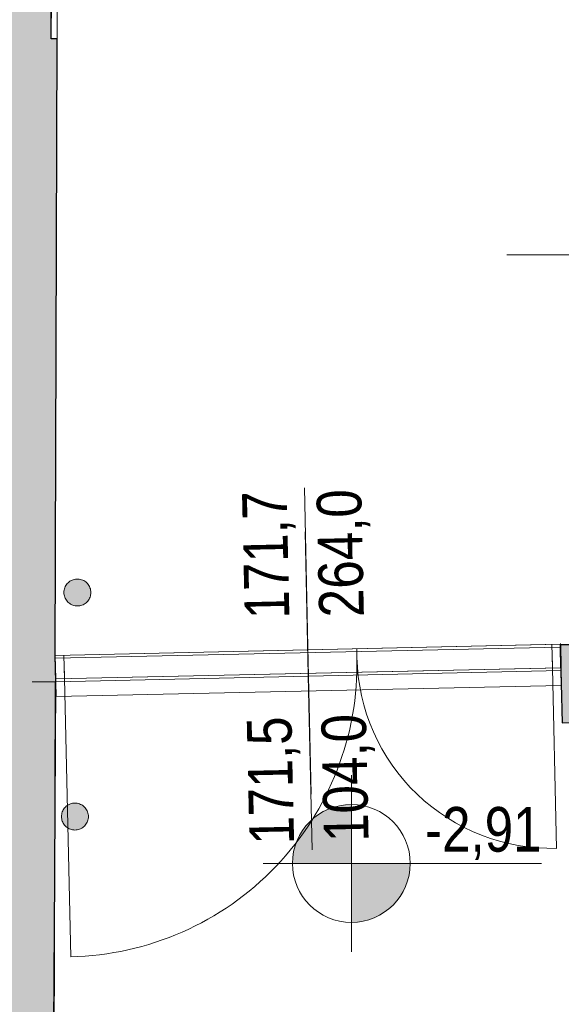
# Model space of a CAD drawing. Extents: x -6068 to 35118, y -17738 to 67348.
# Tile 122 of 243: x 2142 to 2325, y -1766 to -1432. Entities that reach past the tile are written whole.
import ezdxf

# ---------------------------------------------------------------- set-up
doc = ezdxf.new("R2010")
doc.units = 0
doc.header["$LTSCALE"] = 15
doc.linetypes.add('Continua', pattern=[0])
doc.linetypes.add('Cui_CONTINU', pattern=[0])
doc.layers.get('0').update_dxf_attribs({"linetype": 'CONTINUOUS'})
for name, color, linetype, lineweight, true_color in [('Baie Architectural - Seuil - NIVEAUX - Style par défaut', 7, 'Continua', 0, 0x000000), ('EDL-Mesures et Cotes', 7, 'Continua', 0, 0xc0c0c0), ('Enveloppe - NIVEAUX - Style par défaut', 7, 'Continua', 0, 0x000000), ('Extrusion Solide - NIVEAUX - Style par défaut', 7, 'Continua', 0, 0x000000), ('Fenêtre - Cadre - NIVEAUX - Style par défaut', 7, 'Continua', 0, 0x000000), ('Fenêtre - Mesures - NIVEAUX - Style par défaut', 7, 'Continua', 0, 0x000000), ('Formes 2D - NIVEAUX - Style par défaut', 7, 'Continua', 0, 0x000000), ('Porte - Cadre - NIVEAUX - Style par défaut', 7, 'Continua', 0, 0x000000), ('Porte - Mesures - NIVEAUX - Style par défaut', 7, 'Continua', 0, 0x000000), ('Porte - Ouvertures - NIVEAUX - Style par défaut', 7, 'Continua', 0, 0x000000), ('Porte - Seuil - NIVEAUX - Style par défaut', 7, 'Continua', 0, 0x000000)]:
    doc.layers.add(name, color=color, linetype=linetype, lineweight=lineweight, true_color=true_color)
doc.layers.add('EDL_RDJ murs & cloisons', color=5, linetype='CONTINUOUS')
doc.layers.add('PIS-fond de plan', color=7, linetype='Cui_CONTINU')
doc.styles.add('Arial Narrow', font='ARIALN.TTF')
doc.styles.add('MtXpl_Arial_Narrow', font='ARIALN.TTF')

# ---------------------------------------------------------------- blocks, each defined once
blk = doc.blocks.new('EDL_RDJ plan_2025 10 17')
at = {"layer": 'EDL-Mesures et Cotes', "true_color": 0x000000}
for points in [[(2268.542003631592, -1698.01459312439), (2267.913818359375, -1698.02451133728), (2267.286205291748, -1698.054075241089), (2266.659927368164, -1698.103380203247), (2266.03536605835, -1698.172330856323), (2265.413379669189, -1698.260831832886), (2264.794445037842, -1698.368883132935), (2264.179229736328, -1698.496294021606), (2263.568210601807, -1698.64296913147), (2262.962245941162, -1698.808717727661), (2262.361717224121, -1698.993539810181), (2261.767292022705, -1699.197053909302), (2261.179542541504, -1699.419069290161), (2260.599136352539, -1699.659585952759), (2260.026454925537, -1699.918127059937), (2259.462261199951, -1700.194501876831), (2258.906936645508, -1700.488519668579), (2258.36124420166, -1700.799798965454), (2257.825469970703, -1701.128053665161), (2257.30037689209, -1701.472997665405), (2256.786346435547, -1701.83424949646), (2256.283950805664, -1702.21152305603), (2255.793571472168, -1702.604341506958), (2255.315780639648, -1703.012418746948), (2254.851150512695, -1703.435277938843), (2254.399871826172, -1703.872537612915), (2253.962707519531, -1704.323720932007), (2253.539848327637, -1704.78835105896), (2253.131771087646, -1705.266141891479), (2252.738952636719, -1705.756521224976), (2252.361679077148, -1706.258916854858), (2252.000427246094, -1706.772947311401), (2251.65548324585, -1707.298135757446), (2251.327228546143, -1707.833814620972), (2251.015949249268, -1708.379602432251), (2250.72193145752, -1708.934831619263), (2250.445556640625, -1709.499025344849), (2250.186920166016, -1710.071706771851), (2249.94649887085, -1710.652112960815), (2249.724388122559, -1711.239862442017), (2249.520874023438, -1711.834287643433), (2249.33614730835, -1712.434816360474), (2249.170398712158, -1713.04087638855), (2249.023723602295, -1713.65180015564), (2248.896312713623, -1714.267015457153), (2248.788261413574, -1714.885950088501), (2248.699760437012, -1715.507936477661), (2248.630809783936, -1716.132497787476), (2248.581504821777, -1716.75877571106), (2248.551940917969, -1717.386388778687), (2248.542022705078, -1718.014669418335), (2268.542003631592, -1718.014669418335)], [(2268.542003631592, -1738.014650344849), (2269.17028427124, -1738.004732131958), (2269.797897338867, -1737.975168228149), (2270.424175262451, -1737.925863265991), (2271.048736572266, -1737.856912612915), (2271.670722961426, -1737.768411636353), (2272.289657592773, -1737.660360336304), (2272.904872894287, -1737.532949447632), (2273.515892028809, -1737.386274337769), (2274.121856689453, -1737.220525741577), (2274.722385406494, -1737.035799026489), (2275.31681060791, -1736.832284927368), (2275.904560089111, -1736.610174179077), (2276.484966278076, -1736.369752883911), (2277.057647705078, -1736.111211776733), (2277.621841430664, -1735.834741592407), (2278.177165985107, -1735.540723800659), (2278.722858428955, -1735.229444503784), (2279.258632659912, -1734.901189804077), (2279.783725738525, -1734.556245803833), (2280.297756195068, -1734.194993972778), (2280.800151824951, -1733.817720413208), (2281.290531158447, -1733.42490196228), (2281.768321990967, -1733.01682472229), (2282.23295211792, -1732.593965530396), (2282.684230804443, -1732.156801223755), (2283.121395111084, -1731.705617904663), (2283.544254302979, -1731.240892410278), (2283.952331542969, -1730.763101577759), (2284.345149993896, -1730.272817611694), (2284.722423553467, -1729.77032661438), (2285.083675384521, -1729.256296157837), (2285.428619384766, -1728.731203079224), (2285.756874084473, -1728.195428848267), (2286.068153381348, -1727.649736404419), (2286.362171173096, -1727.094411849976), (2286.63854598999, -1726.53021812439), (2286.8971824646, -1725.957632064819), (2287.137603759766, -1725.377130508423), (2287.359619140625, -1724.789381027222), (2287.563133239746, -1724.194955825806), (2287.747955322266, -1723.594427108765), (2287.913703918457, -1722.98846244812), (2288.06037902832, -1722.37753868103), (2288.187789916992, -1721.762228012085), (2288.295841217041, -1721.143293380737), (2288.384342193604, -1720.521306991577), (2288.45329284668, -1719.896841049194), (2288.502597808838, -1719.270467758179), (2288.532161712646, -1718.642854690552), (2288.542079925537, -1718.014669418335), (2268.542003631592, -1718.014669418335)]]:
    blk.add_hatch(color=18, dxfattribs=at).paths.add_polyline_path(points)
at = {"layer": 'EDL_RDJ murs & cloisons', "linetype": 'Continuous', "ltscale": 0.08}
h = blk.add_hatch(color=9, dxfattribs=at)
h.dxf.hatch_style = 1
h.paths.add_polyline_path([(1959.808588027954, -1731.735277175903), (1956.345081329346, -1781.823873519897), (1955.10950088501, -1781.828451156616), (1955.142850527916, -1790.828370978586), (1955.157676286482, -1794.828271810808), (1955.187328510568, -1802.828264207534), (1956.603908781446, -1806.17683754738), (1956.764078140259, -1827.335214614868), (2167.505168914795, -1827.198553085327), (2167.755365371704, -1741.796588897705), (2168.180847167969, -1656.390714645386), (2167.98066777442, -1647.392988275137), (2168.031883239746, -1647.391843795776), (2168.338346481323, -1542.764210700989), (2168.644897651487, -1438.136577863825), (2166.644859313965, -1438.130712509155), (2166.934680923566, -1339.184289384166), (2168.934743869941, -1339.184289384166), (2169.07131112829, -1292.573118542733), (2160.071277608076, -1292.546752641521), (2151.804666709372, -1292.584010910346), (2151.783595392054, -1287.780781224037), (2143.777179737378, -1287.815909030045), (2088.955688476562, -1289.835405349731), (2088.873863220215, -1339.800786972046), (2097.873401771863, -1339.704954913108), (2097.868251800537, -1339.221429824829), (2145.681381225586, -1340.244626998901), (2145.670032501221, -1448.375177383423), (2099.055004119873, -1450.670909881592), (2099.051736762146, -1450.364113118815), (2090.052223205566, -1450.459957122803), (2092.943859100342, -1722.014284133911), (2078.250789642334, -1722.406053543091), (2078.489780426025, -1731.370782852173)])
h = blk.add_hatch(color=9, dxfattribs=at)
h.dxf.hatch_style = 1
edge = h.paths.add_edge_path()
edge.add_line((2556.739153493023, -1669.143676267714), (2572.3876953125, -1669.235563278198))
edge.add_line((2572.3876953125, -1669.235563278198), (2576.164579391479, -1682.447052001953))
edge.add_line((2576.164579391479, -1682.447052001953), (2579.941463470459, -1695.658540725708))
edge.add_arc((42696.66844574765, 14278.54642198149), 43180.16915160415, 201.7121071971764, 201.7361180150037)
edge.add_arc((-127963.8693482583, -53738.21817203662), 140535.0984606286, 21.720423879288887, 21.727801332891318, ccw=False)
edge.add_arc((12035.47356864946, 2925.562201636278), 10527.17855930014, 206.2426523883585, 206.335552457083)
edge.add_arc((15378.11186413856, 5950.750854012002), 14915.60852004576, 211.0592943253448, 211.1858737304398)
edge.add_arc((360324.5307223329, 278451.7867171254), 454400.5141555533, 218.074873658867, 218.0789918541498)
edge.add_arc((217010.4226649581, 212550.755888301), 303151.9571580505, 224.9969135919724, 225.0030864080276)
edge.add_arc((-660696.6426187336, -848561.463687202), 1075644.916222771, 51.922197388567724, 51.92393709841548, ccw=False)
edge.add_arc((-405330.7572170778, -676816.2502256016), 788713.4971926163, 58.844942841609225, 58.847315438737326, ccw=False)
edge.add_arc((-81401.57870900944, -184168.3901461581), 200779.5220590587, 65.22387725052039, 65.23174117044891, ccw=False)
edge.add_arc((288.0447430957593, -7080.214755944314), 5758.105867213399, 64.43689718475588, 64.79868125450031, ccw=False)
edge.add_arc((-28066.75788130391, -50769.71316564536), 57798.89392504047, 57.71825138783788, 57.75337011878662, ccw=False)
edge.add_arc((7185.293450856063, 3468.404093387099), 6933.798007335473, 230.7970432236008, 231.0897856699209)
edge.add_arc((-5911.781560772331, -10438.30069509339), 12200.97616844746, 44.067741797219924, 44.2341076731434, ccw=False)
edge.add_arc((43474.51515905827, 29034.81722963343), 51089.79264119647, 217.3386602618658, 217.3783907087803)
edge.add_arc((-4344.068507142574, -6265.492528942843), 8396.11413516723, 30.445045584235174, 30.686802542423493, ccw=False)
edge.add_arc((43438.97684459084, 15829.52779176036), 44296.20741385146, 203.7506501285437, 203.7964739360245)
edge.add_arc((17279.22127645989, 2326.370990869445), 15020.30619005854, 196.9137113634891, 197.0488497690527)
edge.add_arc((1336973.997731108, 237663.1508141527), 1355425.510490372, 190.1877749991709, 190.1892725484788)
edge.add_arc((2947.889480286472, -2113.143113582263), 22.65989489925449, 177.7534609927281, 192.0490270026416)
edge.add_line((2925.728797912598, -2117.873334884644), (3034.942824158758, -2120.356799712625))
edge.add_line((3034.942824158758, -2120.356799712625), (3034.606324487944, -2135.153245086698))
edge.add_line((3034.606324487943, -2135.153245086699), (2926.926612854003, -2132.704401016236))
edge.add_line((2926.926612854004, -2132.704401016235), (2821.937847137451, -2130.116701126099))
edge.add_line((2821.937847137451, -2130.116701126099), (2822.269811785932, -2115.520429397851))
edge.add_line((2822.269811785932, -2115.520429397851), (2910.652542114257, -2117.53048896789))
edge.add_arc((1871.077786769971, -2276.179365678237), 1051.610735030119, 8.676926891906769, 10.70114129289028)
edge.add_arc((509871.0467935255, 152748.8463404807), 530082.4787492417, 196.9792556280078, 196.9828927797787, ccw=False)
edge.add_arc((1079395.701304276, 472171.0322056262), 1176324.385757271, 203.7727889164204, 203.7744279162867, ccw=False)
edge.add_arc((280490.3533130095, 161958.0999810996), 322420.6696130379, 210.5631721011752, 210.5691518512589, ccw=False)
edge.add_arc((404168.5650389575, 304391.9129271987), 504890.7568707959, 217.3565403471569, 217.3603589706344, ccw=False)
edge.add_arc((-1332563.55953749, -1298338.910213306), 1861156.762927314, 44.15034442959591, 44.15138034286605)
edge.add_arc((372418.0818038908, 453585.1993835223), 586603.9218294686, 230.9418649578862, 230.945151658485, ccw=False)
edge.add_arc((-675372.2428355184, -1076120.3763308), 1270363.141206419, 57.7349632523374, 57.73648092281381)
edge.add_arc((373656.9793732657, 776720.1014550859), 862443.0862349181, 244.527187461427, 244.52942296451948, ccw=False)
edge.add_arc((4847.994970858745, 2747.185708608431), 5090.805776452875, 245.1405833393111, 245.47776697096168, ccw=False)
edge.add_arc((7846.721273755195, 6662.138406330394), 9961.829097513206, 238.7470641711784, 238.9453296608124, ccw=False)
edge.add_arc((7635.05427522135, 4500.633192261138), 8059.236222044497, 231.8005768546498, 232.0456486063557, ccw=False)
edge.add_arc((154.8607676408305, -4304.806009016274), 3513.189622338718, 44.71890260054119, 45.28109739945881)
edge.add_arc((23423.17403304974, 14506.31113354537), 26432.15340623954, 218.0395257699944, 218.1142487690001, ccw=False)
edge.add_arc((-61137.6034036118, -40295.5733263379), 74475.11154717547, 31.14078445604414, 31.16686884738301)
edge.add_arc((3834.887671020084, -1121.40342133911), 1397.371397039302, 206.0733161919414, 206.839052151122, ccw=False)
edge.add_arc((177757.0357817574, 68081.68146794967), 188577.6773180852, 201.7183608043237, 201.7298502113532, ccw=False)
edge.add_arc((2876.420688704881, -1608.21358814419), 324.0956078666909, 194.2173903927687, 196.5343482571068, ccw=False)
edge.add_line((2562.251853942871, -1687.811994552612), (2556.739153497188, -1669.143676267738))
h = blk.add_hatch(color=9, dxfattribs=at)
h.dxf.hatch_style = 1
h.paths.add_polyline_path([(2382.372783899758, -1643.706517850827), (2339.616203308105, -1643.829488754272), (2339.610534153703, -1643.574665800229), (2339.410592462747, -1643.579113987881), (2340.062046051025, -1670.293951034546), (2382.015228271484, -1669.713354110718), (2381.993103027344, -1668.117189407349), (2382.229423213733, -1668.118577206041)])
at = {"layer": 'Formes 2D - NIVEAUX - Style par défaut', "linetype": 'Continuous', "lineweight": 0, "ltscale": 0.1, "true_color": 0xffffc3}
for points in [[(2170.959377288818, -1626.06406211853), (2170.976734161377, -1626.462316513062), (2171.028804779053, -1626.857423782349), (2171.115016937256, -1627.246618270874), (2171.234893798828, -1627.626752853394), (2171.387481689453, -1627.994966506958), (2171.571445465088, -1628.34849357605), (2171.785640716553, -1628.684663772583), (2172.028255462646, -1629.000902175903), (2172.2975730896, -1629.294729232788), (2172.591400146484, -1629.56395149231), (2172.907638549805, -1629.806661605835), (2173.243808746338, -1630.020761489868), (2173.59733581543, -1630.204820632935), (2173.965549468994, -1630.357313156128), (2174.345684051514, -1630.4771900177), (2174.734783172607, -1630.563497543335), (2175.129985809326, -1630.615472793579), (2175.528144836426, -1630.632925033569), (2175.926399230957, -1630.615472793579), (2176.321506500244, -1630.563497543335), (2176.710605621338, -1630.4771900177), (2177.090740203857, -1630.357313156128), (2177.459049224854, -1630.204820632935), (2177.812576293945, -1630.020761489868), (2178.148746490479, -1629.806661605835), (2178.464889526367, -1629.56395149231), (2178.758811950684, -1629.294729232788), (2179.028034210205, -1629.000902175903), (2179.270648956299, -1628.684663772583), (2179.484844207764, -1628.34849357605), (2179.66890335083, -1627.994966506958), (2179.821395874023, -1627.626752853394), (2179.941272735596, -1627.246618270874), (2180.027484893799, -1626.857423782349), (2180.079555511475, -1626.462316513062), (2180.096912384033, -1626.06406211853), (2180.078506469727, -1625.654554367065), (2180.02347946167, -1625.248289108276), (2179.932308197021, -1624.848604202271), (2179.805564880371, -1624.458742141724), (2179.64448928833, -1624.081754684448), (2179.450225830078, -1623.720788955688), (2179.224395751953, -1623.378610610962), (2178.968811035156, -1623.058080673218), (2178.685474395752, -1622.76177406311), (2178.376770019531, -1622.492074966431), (2178.045082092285, -1622.251081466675), (2177.693176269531, -1622.040891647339), (2177.323818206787, -1621.862936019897), (2176.939964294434, -1621.71893119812), (2176.544761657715, -1621.609830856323), (2176.141452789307, -1621.536684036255), (2175.733089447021, -1621.499967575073), (2175.32320022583, -1621.499967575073), (2174.914836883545, -1621.536684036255), (2174.511528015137, -1621.609830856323), (2174.116325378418, -1621.71893119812), (2173.732471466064, -1621.862936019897), (2173.36311340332, -1622.040891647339), (2173.011207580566, -1622.251081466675), (2172.679615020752, -1622.492074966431), (2172.3708152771, -1622.76177406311), (2172.087574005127, -1623.058080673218), (2171.831893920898, -1623.378610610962), (2171.606063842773, -1623.720788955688), (2171.411800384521, -1624.081754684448), (2171.25072479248, -1624.458742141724), (2171.12398147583, -1624.848604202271), (2171.032810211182, -1625.248289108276), (2170.977783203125, -1625.654554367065)], [(2170.136260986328, -1702.111864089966), (2170.153713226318, -1702.510118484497), (2170.205688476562, -1702.905225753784), (2170.291996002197, -1703.294324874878), (2170.411777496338, -1703.674459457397), (2170.564365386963, -1704.042768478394), (2170.748424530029, -1704.396295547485), (2170.962524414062, -1704.732465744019), (2171.205139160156, -1705.048608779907), (2171.474456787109, -1705.342531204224), (2171.768283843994, -1705.611753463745), (2172.084522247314, -1705.854368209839), (2172.420692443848, -1706.068563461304), (2172.774219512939, -1706.25262260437), (2173.142433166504, -1706.405115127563), (2173.522567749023, -1706.524991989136), (2173.911666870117, -1706.611204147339), (2174.306869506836, -1706.663274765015), (2174.705028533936, -1706.680631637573), (2175.103282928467, -1706.663274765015), (2175.498390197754, -1706.611204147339), (2175.887584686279, -1706.524991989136), (2176.267719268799, -1706.405115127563), (2176.635932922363, -1706.25262260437), (2176.989459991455, -1706.068563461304), (2177.325630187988, -1705.854368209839), (2177.641773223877, -1705.611753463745), (2177.935695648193, -1705.342531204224), (2178.204917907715, -1705.048608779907), (2178.44762802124, -1704.732465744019), (2178.661727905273, -1704.396295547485), (2178.84578704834, -1704.042768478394), (2178.998279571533, -1703.674459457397), (2179.118156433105, -1703.294324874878), (2179.20446395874, -1702.905225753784), (2179.256439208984, -1702.510118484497), (2179.273891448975, -1702.111864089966), (2179.256439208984, -1701.713705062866), (2179.20446395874, -1701.318502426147), (2179.118156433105, -1700.929403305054), (2178.998279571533, -1700.549268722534), (2178.84578704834, -1700.18105506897), (2178.661727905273, -1699.827527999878), (2178.44762802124, -1699.491357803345), (2178.204917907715, -1699.175119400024), (2177.935695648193, -1698.88129234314), (2177.641773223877, -1698.611974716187), (2177.325630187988, -1698.369359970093), (2176.989459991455, -1698.155164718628), (2176.635932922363, -1697.971200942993), (2176.267719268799, -1697.818613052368), (2175.887584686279, -1697.698736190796), (2175.498390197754, -1697.612524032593), (2175.103282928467, -1697.560453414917), (2174.705028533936, -1697.543096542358), (2174.306869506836, -1697.560453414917), (2173.911666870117, -1697.612524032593), (2173.522567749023, -1697.698736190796), (2173.142433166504, -1697.818613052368), (2172.774219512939, -1697.971200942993), (2172.420692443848, -1698.155164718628), (2172.084522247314, -1698.369359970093), (2171.768283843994, -1698.611974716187), (2171.474456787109, -1698.88129234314), (2171.205139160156, -1699.175119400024), (2170.962524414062, -1699.491357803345), (2170.748424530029, -1699.827527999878), (2170.564365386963, -1700.18105506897), (2170.411777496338, -1700.549268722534), (2170.291996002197, -1700.929403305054), (2170.205688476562, -1701.318502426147), (2170.153713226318, -1701.713705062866)]]:
    blk.add_hatch(color=7, dxfattribs=at).paths.add_polyline_path(points)
at = {"color": 161, "linetype": 'Continua', "lineweight": 13, "ltscale": 0.1, "true_color": 0x7599ff}
for p, q in [((2167.980670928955, -1647.392988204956), (2339.410591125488, -1643.579053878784)), ((2339.410591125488, -1643.579053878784), (2339.610767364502, -1652.576875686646)), ((2168.180847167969, -1656.390714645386), (2167.980670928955, -1647.392988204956)), ((2339.610767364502, -1652.576875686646), (2339.721965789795, -1657.575559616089)), ((2168.292140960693, -1661.389493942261), (2168.180847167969, -1656.390714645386)), ((2339.721965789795, -1657.575559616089), (2168.292140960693, -1661.389493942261))]:
    blk.add_line(p, q, dxfattribs=at)
at = {"layer": 'Baie Architectural - Seuil - NIVEAUX - Style par défaut', "color": 103, "linetype": 'Continua', "lineweight": 5, "ltscale": 0.1, "true_color": 0x49c386}
blk.add_line((2168.6448097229, -1438.136577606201), (2168.934726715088, -1339.190149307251), dxfattribs=at)
at = {"layer": 'EDL-Mesures et Cotes', "color": 18, "linetype": 'Continua', "lineweight": 13, "ltscale": 0.1, "true_color": 0x000000}
for p, q in [((2268.542003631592, -1688.014650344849), (2268.542003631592, -1748.01459312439)), ((2298.542022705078, -1718.014669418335), (2238.542079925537, -1718.014669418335)), ((2293.542003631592, -1718.014669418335), (2333.105373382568, -1718.014669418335))]:
    blk.add_line(p, q, dxfattribs=at)
blk.add_circle((2268.542003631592, -1718.014669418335), 20, dxfattribs=at)
at = {"layer": 'EDL_RDJ murs & cloisons', "linetype": 'Continuous', "ltscale": 0.08}
for points in [[(1956.764078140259, -1827.335214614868), (2167.505168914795, -1827.198553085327), (2167.755365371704, -1741.796588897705), (2168.180847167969, -1656.390714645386), (2167.98066777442, -1647.392988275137), (2168.031883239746, -1647.391843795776), (2168.338346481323, -1542.764210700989), (2168.644897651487, -1438.136577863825), (2166.644859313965, -1438.130712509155), (2166.934680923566, -1339.184289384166), (2168.934743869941, -1339.184289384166), (2169.07131112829, -1292.573118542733), (2160.071277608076, -1292.546752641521), (2151.804666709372, -1292.584010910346)], [(2382.372783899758, -1643.706517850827), (2339.616203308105, -1643.829488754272), (2339.610534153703, -1643.574665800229), (2339.410592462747, -1643.579113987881), (2340.062046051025, -1670.293951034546), (2382.015228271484, -1669.713354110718), (2381.993103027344, -1668.117189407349), (2382.229423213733, -1668.118577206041), (2382.372783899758, -1643.706517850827)]]:
    blk.add_lwpolyline(points, dxfattribs=at)
for points in [[(2556.739153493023, -1669.143676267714), (2572.3876953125, -1669.235563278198), (2576.164579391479, -1682.447052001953), (2579.941463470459, -1695.658540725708, 0.0001047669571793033), (2586.639261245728, -1712.468767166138, -3.21902139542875e-05), (2593.337059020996, -1729.278993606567, 0.0004053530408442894), (2600.896883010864, -1744.582462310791, 0.0005523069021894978), (2617.928791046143, -1772.791433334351, 1.796901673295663e-05), (2638.071155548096, -1798.501253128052, 2.693399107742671e-05), (2661.165523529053, -1821.595621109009, -7.590916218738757e-06), (2686.875343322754, -1841.737985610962, -1.035240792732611e-05), (2714.825439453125, -1858.634424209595, -3.431282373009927e-05), (2739.846897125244, -1870.181226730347, -0.001578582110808), (2772.695636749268, -1885.766458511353, -0.0001532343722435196), (2802.652645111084, -1904.678297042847, 0.001277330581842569), (2830.162525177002, -1927.000379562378, -0.0007259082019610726), (2854.839324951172, -1952.41961479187, 0.0001733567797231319), (2876.336479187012, -1980.578947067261, -0.0010548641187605), (2894.352149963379, -2011.083173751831, 0.0001999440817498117), (2908.633613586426, -2043.504095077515, 0.0005896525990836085), (2918.980407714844, -2077.386522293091, 6.534291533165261e-06), (2925.247001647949, -2112.254858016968, 0.06245719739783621)], [(2910.652542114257, -2117.53048896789, 0.008832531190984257), (2904.400062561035, -2080.909776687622, -1.587006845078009e-05), (2894.572448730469, -2048.727083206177, -7.151486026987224e-06), (2881.007385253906, -2017.932558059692, -2.609158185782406e-05), (2863.895320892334, -1988.958597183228, -1.666188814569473e-05), (2843.476676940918, -1962.211942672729, 4.520024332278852e-06), (2820.037841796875, -1938.067865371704, -1.434093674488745e-05), (2793.907928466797, -1916.865587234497, 6.622086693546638e-06), (2765.453815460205, -1898.902463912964, -9.754222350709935e-06), (2735.074806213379, -1884.430837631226, -0.001471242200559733), (2707.854652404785, -1871.916246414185, -0.0008650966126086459), (2678.354358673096, -1854.082727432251, -0.00106932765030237), (2651.218700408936, -1832.823324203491, 0.002453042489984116), (2626.843452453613, -1808.448076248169, -0.0003260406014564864), (2605.584049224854, -1781.312417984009, 0.0001138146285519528), (2588.04349899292, -1752.296781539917, -0.003341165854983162), (2579.723453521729, -1735.577344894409, -5.01319954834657e-05), (2565.726661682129, -1700.447988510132, -0.01010998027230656), (2562.251853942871, -1687.811994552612), (2556.739153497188, -1669.143676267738)]]:
    blk.add_lwpolyline(points, format="xyb", dxfattribs=at)
at = {"layer": 'Enveloppe - NIVEAUX - Style par défaut', "color": 18, "linetype": 'Continua', "lineweight": 20, "ltscale": 0.1, "true_color": 0x000000}
for p, q in [((2166.644859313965, -1438.130712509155), (2166.934680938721, -1339.184284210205)), ((2168.6448097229, -1438.136577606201), (2166.644859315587, -1438.130711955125)), ((2168.031883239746, -1647.391843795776), (2168.6448097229, -1438.136577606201)), ((2339.410591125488, -1643.579053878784), (2339.610767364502, -1652.576875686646)), ((2339.610481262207, -1643.574666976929), (2339.810657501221, -1652.572393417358)), ((2361.648464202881, -1643.766450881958), (2339.616203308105, -1643.829488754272)), ((2168.180847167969, -1656.390714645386), (2167.980670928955, -1647.392988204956)), ((2168.180847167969, -1656.390714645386), (2167.980670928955, -1647.392988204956)), ((2167.505168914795, -1827.198553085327), (2168.005561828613, -1656.394624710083)), ((2168.005561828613, -1656.394624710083), (2168.180847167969, -1656.390714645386))]:
    blk.add_line(p, q, dxfattribs=at)
at = {"layer": 'Extrusion Solide - NIVEAUX - Style par défaut', "color": 253, "linetype": 'Continua', "lineweight": 13, "ltscale": 0.1, "true_color": 0xa5a5c0}
for p, q in [((2162.681007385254, -1656.356287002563), (2160.181045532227, -1656.340265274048)), ((2163.559055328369, -1656.361246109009), (2162.681007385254, -1656.356287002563)), ((2164.403057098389, -1656.367254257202), (2163.559055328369, -1656.361246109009)), ((2165.181064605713, -1656.372213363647), (2164.403057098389, -1656.367254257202)), ((2165.863037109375, -1656.376218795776), (2165.181064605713, -1656.372213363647)), ((2166.422080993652, -1656.379270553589), (2165.863037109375, -1656.376218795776)), ((2166.838073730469, -1656.38222694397), (2166.422080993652, -1656.379270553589)), ((2167.094039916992, -1656.384229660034), (2166.838073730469, -1656.38222694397)), ((2167.181015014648, -1656.384229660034), (2167.094039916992, -1656.384229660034)), ((2167.105007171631, -1827.199220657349), (2168.181037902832, -1656.391286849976)), ((2168.181037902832, -1656.391286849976), (2167.181015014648, -1656.384229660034))]:
    blk.add_line(p, q, dxfattribs=at)
at = {"layer": 'Fenêtre - Cadre - NIVEAUX - Style par défaut', "color": 161, "linetype": 'Continua', "lineweight": 5, "ltscale": 0.1, "true_color": 0x7599ff}
for p, q in [((2339.432811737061, -1644.578790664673), (2168.002986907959, -1648.392724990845)), ((2339.58854675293, -1651.577043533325), (2339.432811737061, -1644.578790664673)), ((2168.002986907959, -1648.392724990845), (2168.158626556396, -1655.390977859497)), ((2168.158626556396, -1655.390977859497), (2339.58854675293, -1651.577043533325))]:
    blk.add_line(p, q, dxfattribs=at)
at = {"layer": 'Fenêtre - Mesures - NIVEAUX - Style par défaut', "color": 161, "linetype": 'Continua', "lineweight": 13, "ltscale": 0.1, "true_color": 0x7599ff}
for q in [(2252.805995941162, -1605.495882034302), (2255.206394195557, -1713.392114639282)]:
    blk.add_line((2254.007053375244, -1659.482526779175), q, dxfattribs=at)
at = {"layer": 'Formes 2D - NIVEAUX - Style par défaut', "color": 18, "linetype": 'Continua', "lineweight": 13, "ltscale": 0.1, "true_color": 0x000000}
for points in [[(2170.959377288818, -1626.06406211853), (2170.976734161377, -1626.462316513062), (2171.028804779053, -1626.857423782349), (2171.115016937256, -1627.246618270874), (2171.234893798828, -1627.626752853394), (2171.387481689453, -1627.994966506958), (2171.571445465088, -1628.34849357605), (2171.785640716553, -1628.684663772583), (2172.028255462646, -1629.000902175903), (2172.2975730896, -1629.294729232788), (2172.591400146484, -1629.56395149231), (2172.907638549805, -1629.806661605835), (2173.243808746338, -1630.020761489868), (2173.59733581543, -1630.204820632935), (2173.965549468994, -1630.357313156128), (2174.345684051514, -1630.4771900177), (2174.734783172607, -1630.563497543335), (2175.129985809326, -1630.615472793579), (2175.528144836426, -1630.632925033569), (2175.926399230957, -1630.615472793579), (2176.321506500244, -1630.563497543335), (2176.710605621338, -1630.4771900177), (2177.090740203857, -1630.357313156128), (2177.459049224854, -1630.204820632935), (2177.812576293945, -1630.020761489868), (2178.148746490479, -1629.806661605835), (2178.464889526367, -1629.56395149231), (2178.758811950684, -1629.294729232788), (2179.028034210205, -1629.000902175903), (2179.270648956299, -1628.684663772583), (2179.484844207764, -1628.34849357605), (2179.66890335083, -1627.994966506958), (2179.821395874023, -1627.626752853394), (2179.941272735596, -1627.246618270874), (2180.027484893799, -1626.857423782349), (2180.079555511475, -1626.462316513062), (2180.096912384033, -1626.06406211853), (2180.078506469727, -1625.654554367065), (2180.02347946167, -1625.248289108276), (2179.932308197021, -1624.848604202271), (2179.805564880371, -1624.458742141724), (2179.64448928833, -1624.081754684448), (2179.450225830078, -1623.720788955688), (2179.224395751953, -1623.378610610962), (2178.968811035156, -1623.058080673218), (2178.685474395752, -1622.76177406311), (2178.376770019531, -1622.492074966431), (2178.045082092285, -1622.251081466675), (2177.693176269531, -1622.040891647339), (2177.323818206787, -1621.862936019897), (2176.939964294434, -1621.71893119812), (2176.544761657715, -1621.609830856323), (2176.141452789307, -1621.536684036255), (2175.733089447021, -1621.499967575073), (2175.32320022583, -1621.499967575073), (2174.914836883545, -1621.536684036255), (2174.511528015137, -1621.609830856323), (2174.116325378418, -1621.71893119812), (2173.732471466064, -1621.862936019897), (2173.36311340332, -1622.040891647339), (2173.011207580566, -1622.251081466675), (2172.679615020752, -1622.492074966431), (2172.3708152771, -1622.76177406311), (2172.087574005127, -1623.058080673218), (2171.831893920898, -1623.378610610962), (2171.606063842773, -1623.720788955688), (2171.411800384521, -1624.081754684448), (2171.25072479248, -1624.458742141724), (2171.12398147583, -1624.848604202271), (2171.032810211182, -1625.248289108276), (2170.977783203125, -1625.654554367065)], [(2170.136260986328, -1702.111864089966), (2170.153713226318, -1702.510118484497), (2170.205688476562, -1702.905225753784), (2170.291996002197, -1703.294324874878), (2170.411777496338, -1703.674459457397), (2170.564365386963, -1704.042768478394), (2170.748424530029, -1704.396295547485), (2170.962524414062, -1704.732465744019), (2171.205139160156, -1705.048608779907), (2171.474456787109, -1705.342531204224), (2171.768283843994, -1705.611753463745), (2172.084522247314, -1705.854368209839), (2172.420692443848, -1706.068563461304), (2172.774219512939, -1706.25262260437), (2173.142433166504, -1706.405115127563), (2173.522567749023, -1706.524991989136), (2173.911666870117, -1706.611204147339), (2174.306869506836, -1706.663274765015), (2174.705028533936, -1706.680631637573), (2175.103282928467, -1706.663274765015), (2175.498390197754, -1706.611204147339), (2175.887584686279, -1706.524991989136), (2176.267719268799, -1706.405115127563), (2176.635932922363, -1706.25262260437), (2176.989459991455, -1706.068563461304), (2177.325630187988, -1705.854368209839), (2177.641773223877, -1705.611753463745), (2177.935695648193, -1705.342531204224), (2178.204917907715, -1705.048608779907), (2178.44762802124, -1704.732465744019), (2178.661727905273, -1704.396295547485), (2178.84578704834, -1704.042768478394), (2178.998279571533, -1703.674459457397), (2179.118156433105, -1703.294324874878), (2179.20446395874, -1702.905225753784), (2179.256439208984, -1702.510118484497), (2179.273891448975, -1702.111864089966), (2179.256439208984, -1701.713705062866), (2179.20446395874, -1701.318502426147), (2179.118156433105, -1700.929403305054), (2178.998279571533, -1700.549268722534), (2178.84578704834, -1700.18105506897), (2178.661727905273, -1699.827527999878), (2178.44762802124, -1699.491357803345), (2178.204917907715, -1699.175119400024), (2177.935695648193, -1698.88129234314), (2177.641773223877, -1698.611974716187), (2177.325630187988, -1698.369359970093), (2176.989459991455, -1698.155164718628), (2176.635932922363, -1697.971200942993), (2176.267719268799, -1697.818613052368), (2175.887584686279, -1697.698736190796), (2175.498390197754, -1697.612524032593), (2175.103282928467, -1697.560453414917), (2174.705028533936, -1697.543096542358), (2174.306869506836, -1697.560453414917), (2173.911666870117, -1697.612524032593), (2173.522567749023, -1697.698736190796), (2173.142433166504, -1697.818613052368), (2172.774219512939, -1697.971200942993), (2172.420692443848, -1698.155164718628), (2172.084522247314, -1698.369359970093), (2171.768283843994, -1698.611974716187), (2171.474456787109, -1698.88129234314), (2171.205139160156, -1699.175119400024), (2170.962524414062, -1699.491357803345), (2170.748424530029, -1699.827527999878), (2170.564365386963, -1700.18105506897), (2170.411777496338, -1700.549268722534), (2170.291996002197, -1700.929403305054), (2170.205688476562, -1701.318502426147), (2170.153713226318, -1701.713705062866)]]:
    blk.add_lwpolyline(points, close=True, dxfattribs=at)
at = {"layer": 'Porte - Cadre - NIVEAUX - Style par défaut', "color": 103, "linetype": 'Continua', "lineweight": 5, "ltscale": 0.1, "true_color": 0x49c386}
for p, q in [((2339.610481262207, -1643.574666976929), (2167.980670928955, -1647.392988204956)), ((2339.788436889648, -1651.57265663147), (2339.610481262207, -1643.574666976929)), ((2167.980670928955, -1647.392988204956), (2168.158626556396, -1655.390977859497)), ((2168.158626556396, -1655.390977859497), (2339.788436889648, -1651.57265663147))]:
    blk.add_line(p, q, dxfattribs=at)
at = {"layer": 'Porte - Mesures - NIVEAUX - Style par défaut', "color": 103, "linetype": 'Continua', "lineweight": 13, "ltscale": 0.1, "true_color": 0x49c386}
for p, q in [((2371.311378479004, -1511.346626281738), (2321.311569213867, -1511.473894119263)), ((2253.773403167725, -1644.484090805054), (2252.57396697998, -1590.574502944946)), ((2253.773403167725, -1644.484090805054), (2254.885482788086, -1694.47169303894))]:
    blk.add_line(p, q, dxfattribs=at)
at = {"layer": 'Porte - Ouvertures - NIVEAUX - Style par défaut', "color": 103, "linetype": 'Continua', "lineweight": 13, "ltscale": 0.1, "true_color": 0x49c386}
for p, q in [((2336.789131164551, -1651.639413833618), (2336.611270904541, -1643.641328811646)), ((2171.157932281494, -1655.32431602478), (2170.979976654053, -1647.326231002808)), ((2270.536708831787, -1653.113317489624), (2270.358753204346, -1645.115327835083)), ((2270.536708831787, -1653.113317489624), (2270.358753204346, -1645.115327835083)), ((2336.677932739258, -1646.640634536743), (2338.151931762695, -1712.893152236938)), ((2171.046733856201, -1650.325536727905), (2173.257637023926, -1749.704313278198))]:
    blk.add_line(p, q, dxfattribs=at)
at = {"layer": 'Porte - Ouvertures - NIVEAUX - Style par défaut', "color": 103, "linetype": 'Continua', "lineweight": 5, "ltscale": 0.1, "true_color": 0x49c386}
for centre, radius, start, end in [((2171.046733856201, -1650.325632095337), 99.40327405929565, 271.2744629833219, 1.274573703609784), ((2336.677932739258, -1646.640634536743), 66.26890897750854, 181.2744399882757, 271.2745176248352)]:
    blk.add_arc(centre, radius, start, end, dxfattribs=at)
at = {"layer": 'Porte - Seuil - NIVEAUX - Style par défaut', "color": 103, "linetype": 'Continua', "lineweight": 5, "ltscale": 0.1, "true_color": 0x49c386}
for p, q in [((2339.610481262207, -1643.574666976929), (2167.980670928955, -1647.392988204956)), ((2168.180847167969, -1656.390714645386), (2339.810657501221, -1652.572393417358))]:
    blk.add_line(p, q, dxfattribs=at)
at = {"layer": 'EDL-Mesures et Cotes', "color": 18, "true_color": 0x000000, "style": 'Arial Narrow'}
blk.add_text('-2,91', height=15.15340851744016, dxfattribs=at).set_placement((2293.542003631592, -1714.014673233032))
at = {"layer": 'Fenêtre - Mesures - NIVEAUX - Style par défaut', "color": 161, "linetype": 'Continuous', "true_color": 0x7599ff, "style": 'MtXpl_Arial_Narrow'}
for s, p in [('104,0', (2274.406373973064, -1710.57212147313)), ('171,5', (2249.11900644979, -1711.455239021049))]:
    blk.add_text(s, height=15.15340851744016, rotation=91.2744816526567, dxfattribs=at).set_placement(p)
at = {"layer": 'Porte - Mesures - NIVEAUX - Style par défaut', "color": 103, "linetype": 'Continuous', "true_color": 0x49c386, "style": 'MtXpl_Arial_Narrow'}
for s, p in [('264,0', (2272.809255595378, -1634.286473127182)), ('171,7', (2247.516274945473, -1634.921479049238))]:
    blk.add_text(s, height=15.15340851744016, rotation=91.2744816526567, dxfattribs=at).set_placement(p)

msp = doc.modelspace()

# ---------------------------------------------------------------- block references
at = {"layer": 'PIS-fond de plan'}
msp.add_blockref('EDL_RDJ plan_2025 10 17', (-14.32644124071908, -2.955857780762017e-12), dxfattribs=at)

doc.saveas('drawing.dxf')
